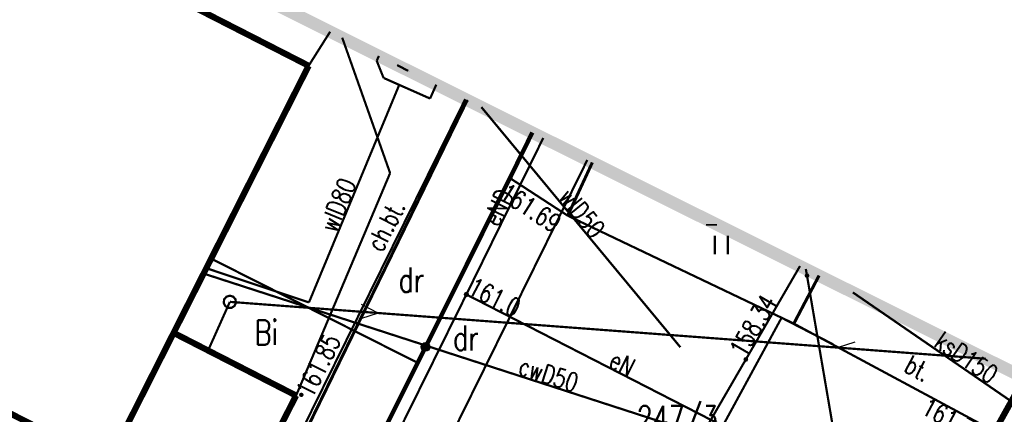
# Model space of a CAD drawing. Extents: x 0 to 7432618, y -40 to 5712028.
# Tile 24 of 165: x 7430451 to 7430490, y 5711679 to 5711695. Entities that reach past the tile are written whole.
import ezdxf
from ezdxf.enums import TextEntityAlignment as Align

# ---------------------------------------------------------------- set-up
doc = ezdxf.new("R2010")
doc.units = 0
doc.header["$MEASUREMENT"] = 0
for name, pattern in [('0', [1.5, 1, -0.5]), ('2218', [1, 0.5, -0.5]), ('3901', [0]), ('5102', [0])]:
    doc.linetypes.add(name, pattern=pattern)
for name, color, linetype in [('Dzialki', 7, 'Continuous'), ('EGBB_L_0', 7, 'Continuous'), ('EGBE_L_5', 7, 'Continuous'), ('Numery_dzialek', 7, 'Continuous'), ('OTK_E_T_1', 7, 'Continuous'), ('OTK_E_T_3', 7, 'Continuous'), ('OTK_L_1', 7, 'Continuous'), ('OTK_L_2', 7, 'Continuous'), ('OTK_L_4', 7, 'Continuous'), ('OTO_L_0', 7, 'Continuous'), ('OTR_T_0', 7, 'Continuous'), ('OTZ_L_3', 7, 'Continuous'), ('P_SUCP_L_0', 7, 'Continuous'), ('SUCP_E_T_0', 7, 'Continuous'), ('SUCP_L_0', 7, 'Continuous'), ('SUEP_E_T_0', 7, 'Continuous'), ('SUEP_L_0', 7, 'Continuous'), ('SUER_T_0', 7, 'Continuous'), ('SUKP_E_T_0', 7, 'Continuous'), ('SUKP_L_0', 7, 'Continuous'), ('SUKR_T_0', 7, 'Continuous'), ('SUP_L_1', 7, 'Continuous'), ('SUP_T_2', 7, 'Continuous'), ('SUP_T_4', 7, 'Continuous'), ('SUWP_E_T_0', 7, 'Continuous'), ('SUWP_L_0', 7, 'Continuous'), ('Uzytki', 7, 'Continuous'), ('zakres', 7, 'Continuous')]:
    doc.layers.add(name, color=color, linetype=linetype)
doc.styles.add('STYL_ARIAL', font='simplex', dxfattribs={"width": 0.75, "oblique": 0.1})

msp = doc.modelspace()

# ---------------------------------------------------------------- linework, layer by layer
at = {"layer": 'Dzialki', "color": 18, "true_color": 0x000000, "const_width": 0.09}
for points in [[(7430471.382, 5711690.067), (7430466.79, 5711680.74)], [(7430458.46, 5711684.95), (7430454.41, 5711676.92)], [(7430466.79, 5711680.74), (7430458.46, 5711684.95)], [(7430466.79, 5711680.74), (7430460.47, 5711667.89)]]:
    msp.add_lwpolyline(points, dxfattribs=at)
at = {"layer": 'EGBB_L_0', "color": 18, "true_color": 0x000000, "const_width": 0.25}
for points in [[(7430462.375, 5711692.756), (7430428.554, 5711710.072)], [(7430456.926, 5711681.959), (7430462.375, 5711692.756)], [(7430434.079, 5711687.026), (7430454.271, 5711676.686)], [(7430454.271, 5711676.686), (7430456.926, 5711681.959)], [(7430461.869, 5711679.424), (7430456.926, 5711681.959)], [(7430491.258, 5711680.136), (7430485.588, 5711669.931)], [(7430459.184, 5711674.171), (7430461.869, 5711679.424)]]:
    msp.add_lwpolyline(points, dxfattribs=at)
at = {"layer": 'EGBE_L_5', "color": 18, "true_color": 0x000000, "const_width": 0.09}
for points in [[(7430455.636, 5711696.206), (7430462.375, 5711692.756)], [(7430462.375, 5711692.756), (7430463.244, 5711694.134)]]:
    msp.add_lwpolyline(points, dxfattribs=at)
at = {"layer": 'OTK_L_1', "color": 18, "true_color": 0x000000, "const_width": 0.125}
for points in [[(7430468.775, 5711691.37), (7430461.21, 5711675.83)], [(7430473.824, 5711688.847), (7430472.829, 5711686.696)], [(7430481.955, 5711682.334), (7430482.973, 5711684.276)]]:
    msp.add_lwpolyline(points, dxfattribs=at)
at = {"layer": 'OTK_L_2', "color": 18, "linetype": '0', "true_color": 0x000000, "const_width": 0.09}
for points in [[(7430463.729, 5711693.891), (7430465.662, 5711688.417)], [(7430461.21, 5711675.83), (7430468.775, 5711691.37)], [(7430465.662, 5711688.417), (7430461.869, 5711679.424)], [(7430461.869, 5711679.424), (7430460.252, 5711676.26)]]:
    msp.add_lwpolyline(points, dxfattribs=at)
at = {"layer": 'OTK_L_4', "color": 18, "linetype": '0', "true_color": 0x000000, "const_width": 0.09}
for points in [[(7430468.775, 5711691.37), (7430461.21, 5711675.83)], [(7430472.829, 5711686.696), (7430473.824, 5711688.847)], [(7430470.52, 5711688.2), (7430460.35, 5711667.87)], [(7430470.52, 5711688.2), (7430460.35, 5711667.87)], [(7430472.829, 5711686.696), (7430470.52, 5711688.2)], [(7430472.829, 5711686.696), (7430470.52, 5711688.2)], [(7430481.955, 5711682.334), (7430472.829, 5711686.696)], [(7430482.973, 5711684.276), (7430481.955, 5711682.334)], [(7430490.056, 5711677.974), (7430481.955, 5711682.334)], [(7430490.056, 5711677.974), (7430481.955, 5711682.334)], [(7430491.258, 5711680.136), (7430490.056, 5711677.974)]]:
    msp.add_lwpolyline(points, dxfattribs=at)
at = {"layer": 'OTO_L_0', "color": 18, "linetype": '3901', "true_color": 0x000000, "const_width": 0.175}
for points in [[(7430471.402, 5711690.057), (7430470.44, 5711688.1)], [(7430470.44, 5711688.1), (7430460.35, 5711667.87)]]:
    msp.add_lwpolyline(points, dxfattribs=at)
at = {"layer": 'OTO_L_0', "color": 18, "true_color": 0x000000}
for radius in [0.175, 0.158, 0.14, 0.122, 0.105, 0.0875, 0.07, 0.0525, 0.035]:
    msp.add_circle((7430467.093, 5711681.389), radius, dxfattribs=at)
at = {"layer": 'OTR_T_0', "color": 18, "true_color": 0x000000, "const_width": 0.09}
for points in [[(7430468.813, 5711691.351), (7430468.78, 5711691.335), (7430468.748, 5711691.348), (7430468.735, 5711691.38), (7430468.739, 5711691.388)], [(7430470.52, 5711688.245), (7430470.552, 5711688.232), (7430470.565, 5711688.2), (7430470.552, 5711688.168), (7430470.52, 5711688.155), (7430470.488, 5711688.168), (7430470.475, 5711688.2), (7430470.488, 5711688.232), (7430470.52, 5711688.245)], [(7430462.079, 5711679.499), (7430462.111, 5711679.485), (7430462.124, 5711679.454), (7430462.111, 5711679.422), (7430462.079, 5711679.409), (7430462.047, 5711679.422), (7430462.034, 5711679.454), (7430462.047, 5711679.485), (7430462.079, 5711679.499)]]:
    msp.add_lwpolyline(points, dxfattribs=at)
at = {"layer": 'OTZ_L_3', "color": 18, "linetype": '0', "true_color": 0x000000, "const_width": 0.09}
for points in [[(7430473.824, 5711688.847), (7430472.829, 5711686.696)], [(7430472.829, 5711686.696), (7430481.955, 5711682.334)], [(7430478.765, 5711685.139), (7430478.765, 5711685.889)], [(7430479.29, 5711685.139), (7430479.29, 5711685.889)], [(7430481.955, 5711682.334), (7430482.973, 5711684.276)]]:
    msp.add_lwpolyline(points, dxfattribs=at)
at = {"layer": 'P_SUCP_L_0', "color": 6, "linetype": '0', "true_color": 0xed00ed, "const_width": 0.09}
for points in [[(7430481.46, 5711682.57), (7430476.4, 5711673.247)], [(7430483.531, 5711681.5), (7430481.46, 5711682.57)]]:
    msp.add_lwpolyline(points, dxfattribs=at)
at = {"layer": 'SUCP_L_0', "color": 6, "true_color": 0xed00ed, "const_width": 0.09}
msp.add_lwpolyline([(7430458.135, 5711684.356), (7430488.184, 5711674.604)], dxfattribs=at)
at = {"layer": 'SUEP_L_0', "color": 1, "true_color": 0xff0000}
for p, q in [((7430465.178, 5711682.761), (7430464.508, 5711683.099)), ((7430465.178, 5711682.761), (7430464.465, 5711682.527)), ((7430483.719, 5711681.364), (7430484.432, 5711681.598)), ((7430483.719, 5711681.364), (7430484.388, 5711681.026))]:
    msp.add_line(p, q, dxfattribs=at)
at = {"layer": 'SUEP_L_0', "color": 1, "true_color": 0xff0000, "const_width": 0.09}
for points in [[(7430471.843, 5711689.837), (7430468.74, 5711683.51)], [(7430464.54, 5711675), (7430468.74, 5711683.51)], [(7430468.74, 5711683.51), (7430487.718, 5711673.765)], [(7430459.195, 5711683.212), (7430458.317, 5711681.246)]]:
    msp.add_lwpolyline(points, dxfattribs=at)
at = {"layer": 'SUEP_L_0', "color": 1, "linetype": '5102', "true_color": 0xff0000, "const_width": 0.09}
msp.add_lwpolyline([(7430459.195, 5711683.212), (7430489.702, 5711680.913)], dxfattribs=at)
at = {"layer": 'SUER_T_0', "color": 1, "true_color": 0xff0000, "const_width": 0.09}
msp.add_lwpolyline([(7430468.74, 5711683.572), (7430468.784, 5711683.554), (7430468.803, 5711683.51), (7430468.784, 5711683.466), (7430468.74, 5711683.447), (7430468.696, 5711683.466), (7430468.678, 5711683.51), (7430468.696, 5711683.554), (7430468.74, 5711683.572)], dxfattribs=at)
at = {"layer": 'SUKP_L_0', "color": 36, "true_color": 0x803300, "const_width": 0.09}
for points in [[(7430482.204, 5711684.66), (7430471.066, 5711665.421)], [(7430483.64, 5711677.52), (7430482.44, 5711684.542)], [(7430484.335, 5711683.595), (7430490.732, 5711679.189)]]:
    msp.add_lwpolyline(points, dxfattribs=at)
at = {"layer": 'SUKR_T_0', "color": 36, "true_color": 0x803300, "const_width": 0.065}
for points in [[(7430478.405, 5711686.331), (7430478.859, 5711686.331)], [(7430482.486, 5711684.336), (7430482.53, 5711684.318), (7430482.549, 5711684.274), (7430482.53, 5711684.23), (7430482.486, 5711684.211), (7430482.442, 5711684.23), (7430482.424, 5711684.274), (7430482.442, 5711684.318), (7430482.486, 5711684.336)], [(7430480.018, 5711680.946), (7430480.062, 5711680.927), (7430480.08, 5711680.883), (7430480.062, 5711680.839), (7430480.018, 5711680.821), (7430479.974, 5711680.839), (7430479.955, 5711680.883), (7430479.974, 5711680.927), (7430480.018, 5711680.946)]]:
    msp.add_lwpolyline(points, dxfattribs=at)
at = {"layer": 'SUP_L_1', "color": 5, "true_color": 0x0000ff, "const_width": 0.09}
for points in [[(7430465.209, 5711693.152), (7430465.122, 5711692.957)], [(7430465.122, 5711692.957), (7430465.4, 5711692.263)], [(7430465.4, 5711692.263), (7430467.276, 5711691.43)], [(7430467.276, 5711691.43), (7430467.526, 5711691.994)]]:
    msp.add_lwpolyline(points, dxfattribs=at)
at = {"layer": 'SUP_T_2', "color": 18, "true_color": 0x000000, "const_width": 0.09}
msp.add_lwpolyline([(7430459.195, 5711683.462), (7430459.33, 5711683.422), (7430459.422, 5711683.315), (7430459.442, 5711683.176), (7430459.384, 5711683.048), (7430459.265, 5711682.972), (7430459.124, 5711682.972), (7430459.006, 5711683.048), (7430458.947, 5711683.176), (7430458.967, 5711683.315), (7430459.06, 5711683.422), (7430459.195, 5711683.462)], dxfattribs=at)
at = {"layer": 'SUP_T_4', "color": 18, "true_color": 0x000000, "const_width": 0.09}
for points in [[(7430465.946, 5711692.784), (7430466.388, 5711692.55)], [(7430466.388, 5711692.55), (7430466.393, 5711692.56)]]:
    msp.add_lwpolyline(points, dxfattribs=at)
at = {"layer": 'SUWP_L_0', "color": 5, "true_color": 0x0000ff, "const_width": 0.09}
for points in [[(7430466.03, 5711691.983), (7430462.387, 5711683.189)], [(7430469.346, 5711691.084), (7430477.376, 5711681.378)], [(7430462.387, 5711683.189), (7430458.246, 5711684.574)]]:
    msp.add_lwpolyline(points, dxfattribs=at)
at = {"layer": 'Uzytki', "color": 96, "linetype": '2218', "true_color": 0x008000, "const_width": 0.09}
for points in [[(7430457.79, 5711669.25), (7430468.695, 5711691.41)], [(7430473.621, 5711688.949), (7430462.69, 5711666.76)]]:
    msp.add_lwpolyline(points, dxfattribs=at)
at = {"layer": 'zakres', "color": 18, "linetype": '0', "true_color": 0x000000, "const_width": 0.5}
msp.add_lwpolyline([(7430373.949, 5711738.752), (7430343.264, 5711674.558), (7430724.141, 5711482.075), (7430757.406, 5711547.147), (7430373.949, 5711738.752)], dxfattribs=at)

# ---------------------------------------------------------------- texts
at = {"layer": 'Numery_dzialek', "color": 18, "true_color": 0x000000, "style": 'STYL_ARIAL', "width": 0.75}
msp.add_text('247/3', height=1, dxfattribs=at).set_placement((7430475.617, 5711679.009), align=Align.TOP_LEFT)
at = {"layer": 'OTK_E_T_1', "color": 18, "true_color": 0x000000, "style": 'STYL_ARIAL', "width": 0.75}
msp.add_text('ch.bt.', height=0.75, rotation=63.2192, dxfattribs=at).set_placement((7430465.487, 5711686.297), align=Align.MIDDLE_CENTER)
at = {"layer": 'OTK_E_T_3', "color": 18, "true_color": 0x000000, "style": 'STYL_ARIAL', "width": 0.75}
msp.add_text('bt.', height=0.75, rotation=331.7114, dxfattribs=at).set_placement((7430486.961, 5711680.521), align=Align.MIDDLE_CENTER)
at = {"layer": 'OTR_T_0', "color": 18, "true_color": 0x000000, "style": 'STYL_ARIAL', "width": 0.75}
for s, rotation, p in [('161.69', 327.1225, (7430470.418, 5711688.043)), ('161.85', 63.7455, (7430461.849, 5711679.614))]:
    msp.add_text(s, height=0.75, rotation=rotation, dxfattribs=at).set_placement(p, align=Align.TOP_LEFT)
msp.add_text('161.70', height=0.75, rotation=331.7738, dxfattribs=at).set_placement((7430489.734, 5711678.12), align=Align.TOP_RIGHT)
at = {"layer": 'SUCP_E_T_0', "color": 6, "true_color": 0xed00ed, "style": 'STYL_ARIAL', "width": 0.75}
msp.add_text('cwD50', height=0.75, rotation=342.0205, dxfattribs=at).set_placement((7430472.059, 5711680.278), align=Align.MIDDLE_CENTER)
at = {"layer": 'SUEP_E_T_0', "color": 1, "true_color": 0xff0000, "style": 'STYL_ARIAL', "width": 0.75}
for s, rotation, p in [('eND', 63.8768, (7430470.019, 5711687.035)), ('eN', 332.8203, (7430475.029, 5711680.721))]:
    msp.add_text(s, height=0.75, rotation=rotation, dxfattribs=at).set_placement(p, align=Align.MIDDLE_CENTER)
at = {"layer": 'SUER_T_0', "color": 1, "true_color": 0xff0000, "style": 'STYL_ARIAL', "width": 0.75}
msp.add_text('161.0', height=0.75, rotation=332.8203, dxfattribs=at).set_placement((7430468.912, 5711683.895), align=Align.MIDDLE_LEFT)
at = {"layer": 'SUKP_E_T_0', "color": 36, "true_color": 0x803300, "style": 'STYL_ARIAL', "width": 0.75}
msp.add_text('ksD150', height=0.75, rotation=325.4424, dxfattribs=at).set_placement((7430488.922, 5711680.962), align=Align.MIDDLE_CENTER)
at = {"layer": 'SUKR_T_0', "color": 36, "true_color": 0x803300, "style": 'STYL_ARIAL', "width": 0.75}
msp.add_text('158.34', height=0.75, rotation=59.9314, dxfattribs=at).set_placement((7430479.652, 5711681.105), align=Align.MIDDLE_LEFT)
at = {"layer": 'SUWP_E_T_0', "color": 5, "true_color": 0x0000ff, "style": 'STYL_ARIAL', "width": 0.75}
for s, rotation, p in [('wlD80', 67.4986, (7430463.551, 5711687.13)), ('wlD50', 309.6023, (7430473.404, 5711686.804))]:
    msp.add_text(s, height=0.75, rotation=rotation, dxfattribs=at).set_placement(p, align=Align.MIDDLE_CENTER)
at = {"layer": 'Uzytki', "color": 96, "true_color": 0x008000, "style": 'STYL_ARIAL', "width": 0.75}
for s, p in [('dr', (7430466.521, 5711683.3)), ('Bi', (7430460.668, 5711681.172)), ('dr', (7430468.718, 5711680.951))]:
    msp.add_text(s, height=1, dxfattribs=at).set_placement(p, align=Align.BOTTOM_CENTER)

doc.saveas('drawing.dxf')
